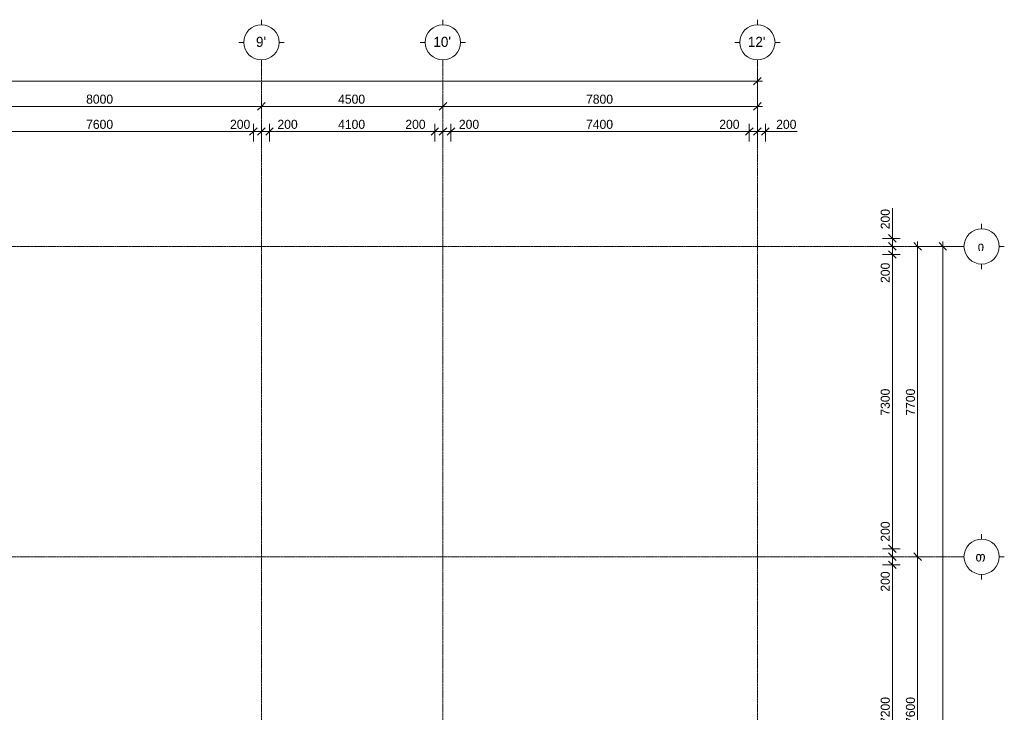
# Model space of a CAD drawing. Header units: millimetres. Extents: x -21725 to 46725, y -1855 to 59063.
# Tile 9 of 9: x 22304 to 46725, y 31540 to 48725. Entities that reach past the tile are written whole.
import ezdxf

# ---------------------------------------------------------------- set-up
doc = ezdxf.new("R2010")
doc.units = ezdxf.units.MM
doc.linetypes.add('StructuralPlan-G00$0$Grid Line', pattern=[22.225, 12.7, -3.175, 3.175, -3.175])
for name, color, linetype, lineweight in [('S - LINE', 7, 'Continuous', 20), ('StructuralPlan-G00$0$A-010-D_DIM', 7, 'Continuous', 5), ('StructuralPlan-G00$0$A-010-D_DIM-125', 7, 'Continuous', 5), ('StructuralPlan-G00$0$Z-030-M_GRID', 7, 'Continuous', 5), ('StructuralPlan-G00$0$Z-033_T_GRIDREF', 7, 'Continuous', 5)]:
    doc.layers.add(name, color=color, linetype=linetype, lineweight=lineweight)
doc.styles.add('StructuralPlan-G00$0$Cubicon', font='Cubicon.ttf', dxfattribs={"height": 250})
doc.styles.add('StructuralPlan-G00$0$Cubicon_1', font='Cubicon.ttf', dxfattribs={"height": 250})
doc.styles.add('StructuralPlan-G00$0$Cubicon_2', font='Cubicon.ttf', dxfattribs={"height": 225})
doc.dimstyles.new('StructuralPlan-G00$0$CUB_DIM_1_8', dxfattribs={"dimscale": 304.8, "dimtxt": 227.001572, "dimasz": 0.615157, "dimexe": 0.615157, "dimexo": 0.0625, "dimgap": 0, "dimtad": 1, "dimdec": 0, "dimzin": 0, "dimdsep": 46, "dimtxsty": 'StructuralPlan-G00$0$Cubicon_2', "dimblk1": 'StructuralPlan-G00$0$_Oblique', "dimblk2": 'StructuralPlan-G00$0$_Oblique', "dimsah": 1, "dimcen": 0.09, "dimdle": 0.410105, "dimazin": 0, "dimtfac": 1, "dimtdec": 4, "dimtix": 1, "dimtmove": 0, "dimatfit": 3, "dimfxl": 0.82021, "dimfxlon": 1, "dimtvp": 1, "dimtolj": 1, "dimtzin": 0, "dimarcsym": 2})
doc.dimstyles.new('StructuralPlan-G00$0$CUB_DIM_1_8_1', dxfattribs={"dimscale": 304.8, "dimtxt": 227.001572, "dimasz": 0.615157, "dimexe": 0.615157, "dimexo": 0.0625, "dimgap": 0, "dimtad": 1, "dimdec": 0, "dimzin": 0, "dimdsep": 46, "dimtxsty": 'StructuralPlan-G00$0$Cubicon_2', "dimblk1": 'StructuralPlan-G00$0$_Oblique', "dimblk2": 'StructuralPlan-G00$0$_Oblique', "dimsah": 1, "dimcen": 0.09, "dimdle": 0.410105, "dimazin": 0, "dimtfac": 1, "dimtdec": 4, "dimtix": 1, "dimtmove": 1, "dimatfit": 3, "dimfxl": 0.82021, "dimfxlon": 1, "dimtvp": 1, "dimtolj": 1, "dimtzin": 0, "dimarcsym": 2})

# ---------------------------------------------------------------- blocks, each defined once
blk = doc.blocks.new('StructuralPlan-G00$0$Grid - 00_CUB_ღერძის თავი-752507-G00')
at = {"layer": 'StructuralPlan-G00$0$Z-033_T_GRIDREF'}
for p, q in [((0, 3.5), (0, 4.5)), ((-3.5, 0), (-4.5, 0)), ((3.5, 0), (4.5, 0)), ((0, -3.5), (0, -4.5))]:
    blk.add_line(p, q, dxfattribs=at)
blk.add_circle((0, 0), 3.5, dxfattribs=at)
blk = doc.blocks.new('StructuralPlan-G00$0$DIMBLOCK1-G00')
at = {"layer": 'StructuralPlan-G00$0$A-010-D_DIM-125', "transparency": 16777216}
for p, q in [((45200, 43100), (44950, 43100)), ((45200, 43100), (45106, 43194)), ((45200, 17275), (45200, 43225)), ((45200, 43100), (45294, 43006)), ((45200, 43100), (45387, 43100)), ((45200, 17400), (44950, 17400)), ((45200, 17400), (45106, 17494)), ((45200, 17400), (45294, 17306)), ((45200, 17400), (45387, 17400))]:
    blk.add_line(p, q, dxfattribs=at)
at = {"layer": 'StructuralPlan-G00$0$A-010-D_DIM-125', "color": 0, "transparency": 16777216, "insert": (44909, 29813), "char_height": 225, "width": 1047.7, "attachment_point": 1, "rotation": 90, "line_spacing_factor": 0.931288, "style": 'StructuralPlan-G00$0$Cubicon_2'}
blk.add_mtext('25700', dxfattribs=at)
blk = doc.blocks.new('StructuralPlan-G00$0$_Oblique')
at = {"color": 0, "linetype": 'ByBlock', "lineweight": -2}
blk.add_line((-0.5, -0.5), (0.5, 0.5), dxfattribs=at)
blk = doc.blocks.new('StructuralPlan-G00$0$DIMBLOCK4-G00')
at = {"layer": 'StructuralPlan-G00$0$A-010-D_DIM-125', "transparency": 16777216}
for p, q in [((44575, 35400), (44481, 35494)), ((44575, 35400), (44325, 35400)), ((44575, 27800), (44575, 35400)), ((44575, 35400), (44669, 35306)), ((44575, 35400), (44763, 35400)), ((44575, 27800), (44481, 27894)), ((44575, 27800), (44325, 27800)), ((44575, 27800), (44669, 27706)), ((44575, 27800), (44763, 27800))]:
    blk.add_line(p, q, dxfattribs=at)
at = {"layer": 'StructuralPlan-G00$0$A-010-D_DIM-125', "color": 0, "transparency": 16777216, "insert": (44284, 31251), "char_height": 225, "width": 838.16, "attachment_point": 1, "rotation": 90, "line_spacing_factor": 0.931288, "style": 'StructuralPlan-G00$0$Cubicon_2'}
blk.add_mtext('7600', dxfattribs=at)
blk = doc.blocks.new('StructuralPlan-G00$0$DIMBLOCK5-G00')
at = {"layer": 'StructuralPlan-G00$0$A-010-D_DIM-125', "transparency": 16777216}
for p, q in [((44575, 43100), (44325, 43100)), ((44575, 43100), (44481, 43194)), ((44575, 35400), (44575, 43225)), ((44575, 43100), (44669, 43006)), ((44575, 43100), (44763, 43100)), ((44575, 35400), (44481, 35494)), ((44575, 35400), (44325, 35400)), ((44575, 35400), (44669, 35306)), ((44575, 35400), (44763, 35400))]:
    blk.add_line(p, q, dxfattribs=at)
at = {"layer": 'StructuralPlan-G00$0$A-010-D_DIM-125', "color": 0, "transparency": 16777216, "insert": (44284, 38901), "char_height": 225, "width": 838.16, "attachment_point": 1, "rotation": 90, "line_spacing_factor": 0.931288, "style": 'StructuralPlan-G00$0$Cubicon_2'}
blk.add_mtext('7700', dxfattribs=at)
blk = doc.blocks.new('StructuralPlan-G00$0$DIMBLOCK6-G00')
at = {"layer": 'StructuralPlan-G00$0$A-010-D_DIM-125', "transparency": 16777216}
for p, q in [((-16100, 47200), (-16100, 47387)), ((40600, 47200), (40600, 47387)), ((-16225, 47200), (40725, 47200)), ((-16100, 47200), (-16194, 47106)), ((-16100, 47200), (-16006, 47294)), ((-16100, 47200), (-16100, 46390)), ((40600, 47200), (40506, 47106)), ((40600, 47200), (40694, 47294)), ((40600, 47200), (40600, 46761))]:
    blk.add_line(p, q, dxfattribs=at)
at = {"layer": 'StructuralPlan-G00$0$A-010-D_DIM-125', "color": 0, "transparency": 16777216, "insert": (11813, 47491), "char_height": 225, "width": 1047.7, "attachment_point": 1, "line_spacing_factor": 0.931288, "style": 'StructuralPlan-G00$0$Cubicon_2'}
blk.add_mtext('56700', dxfattribs=at)
blk = doc.blocks.new('StructuralPlan-G00$0$DIMBLOCK14-G00')
at = {"layer": 'StructuralPlan-G00$0$A-010-D_DIM-125', "transparency": 16777216}
for p, q in [((20300, 46575), (20300, 46762)), ((20300, 46575), (20394, 46669)), ((28300, 46575), (28300, 46825)), ((28300, 46575), (28394, 46669)), ((20300, 46575), (20206, 46481)), ((20300, 46575), (28300, 46575)), ((20300, 46575), (20300, 46266)), ((28300, 46575), (28206, 46481)), ((28300, 46575), (28300, 46387))]:
    blk.add_line(p, q, dxfattribs=at)
at = {"layer": 'StructuralPlan-G00$0$A-010-D_DIM-125', "color": 0, "transparency": 16777216, "insert": (23951, 46866), "char_height": 225, "width": 838.16, "attachment_point": 1, "line_spacing_factor": 0.931288, "style": 'StructuralPlan-G00$0$Cubicon_2'}
blk.add_mtext('8000', dxfattribs=at)
blk = doc.blocks.new('StructuralPlan-G00$0$DIMBLOCK15-G00')
at = {"layer": 'StructuralPlan-G00$0$A-010-D_DIM-125', "transparency": 16777216}
for p, q in [((28300, 46575), (28300, 46825)), ((28300, 46575), (28394, 46669)), ((32800, 46575), (32800, 46825)), ((32800, 46575), (32894, 46669)), ((28300, 46575), (28206, 46481)), ((28300, 46575), (32800, 46575)), ((28300, 46575), (28300, 46387)), ((32800, 46575), (32706, 46481)), ((32800, 46575), (32800, 46387))]:
    blk.add_line(p, q, dxfattribs=at)
at = {"layer": 'StructuralPlan-G00$0$A-010-D_DIM-125', "color": 0, "transparency": 16777216, "insert": (30201, 46866), "char_height": 225, "width": 838.16, "attachment_point": 1, "line_spacing_factor": 0.931288, "style": 'StructuralPlan-G00$0$Cubicon_2'}
blk.add_mtext('4500', dxfattribs=at)
blk = doc.blocks.new('StructuralPlan-G00$0$DIMBLOCK16-G00')
at = {"layer": 'StructuralPlan-G00$0$A-010-D_DIM-125', "transparency": 16777216}
for p, q in [((32800, 46575), (32800, 46825)), ((32800, 46575), (32894, 46669)), ((40600, 46575), (40600, 46762)), ((40600, 46575), (40694, 46669)), ((32800, 46575), (32706, 46481)), ((32800, 46575), (40725, 46575)), ((32800, 46575), (32800, 46387)), ((40600, 46575), (40506, 46481)), ((40600, 46575), (40600, 46136))]:
    blk.add_line(p, q, dxfattribs=at)
at = {"layer": 'StructuralPlan-G00$0$A-010-D_DIM-125', "color": 0, "transparency": 16777216, "insert": (36351, 46866), "char_height": 225, "width": 838.16, "attachment_point": 1, "line_spacing_factor": 0.931288, "style": 'StructuralPlan-G00$0$Cubicon_2'}
blk.add_mtext('7800', dxfattribs=at)
blk = doc.blocks.new('StructuralPlan-G00$0$DIMBLOCK45-G00')
at = {"layer": 'StructuralPlan-G00$0$A-010-D_DIM-125', "transparency": 16777216}
for p, q in [((20500, 45950), (20406, 45856)), ((20500, 45950), (20500, 46137)), ((20500, 45950), (20594, 46044)), ((20500, 45950), (28100, 45950)), ((20500, 45950), (20500, 45700)), ((28100, 45950), (28006, 45856)), ((28100, 45950), (28100, 46137)), ((28100, 45950), (28194, 46044)), ((28100, 45950), (28100, 45700))]:
    blk.add_line(p, q, dxfattribs=at)
at = {"layer": 'StructuralPlan-G00$0$A-010-D_DIM-125', "color": 0, "transparency": 16777216, "insert": (23951, 46241), "char_height": 225, "width": 838.16, "attachment_point": 1, "line_spacing_factor": 0.931288, "style": 'StructuralPlan-G00$0$Cubicon_2'}
blk.add_mtext('7600', dxfattribs=at)
blk = doc.blocks.new('StructuralPlan-G00$0$DIMBLOCK46-G00')
at = {"layer": 'StructuralPlan-G00$0$A-010-D_DIM-125', "transparency": 16777216}
for p, q in [((27521, 45950), (28170, 45950)), ((28100, 45950), (28006, 45856)), ((28100, 45950), (28100, 46137)), ((28100, 45950), (28194, 46044)), ((28100, 45950), (28300, 45950)), ((28100, 45950), (28100, 45700)), ((28170, 45950), (28200, 45950)), ((28300, 45950), (28206, 45856)), ((28300, 45950), (28300, 46137)), ((28300, 45950), (28394, 46044)), ((28300, 45950), (28300, 45641))]:
    blk.add_line(p, q, dxfattribs=at)
at = {"layer": 'StructuralPlan-G00$0$A-010-D_DIM-125', "color": 0, "transparency": 16777216, "insert": (27521, 46241), "char_height": 225, "width": 628.62, "attachment_point": 1, "line_spacing_factor": 0.931288, "style": 'StructuralPlan-G00$0$Cubicon_2'}
blk.add_mtext('200', dxfattribs=at)
blk = doc.blocks.new('StructuralPlan-G00$0$DIMBLOCK47-G00')
at = {"layer": 'StructuralPlan-G00$0$A-010-D_DIM-125', "transparency": 16777216}
for p, q in [((28300, 45950), (28206, 45856)), ((28300, 45950), (28300, 46137)), ((28300, 45950), (28394, 46044)), ((28300, 45950), (28500, 45950)), ((28300, 45950), (28300, 45641)), ((28572, 45950), (28400, 45950)), ((28500, 45950), (28406, 45856)), ((28500, 45950), (28500, 46137)), ((28500, 45950), (28594, 46044)), ((28500, 45950), (28500, 45700)), ((29221, 45950), (28572, 45950))]:
    blk.add_line(p, q, dxfattribs=at)
at = {"layer": 'StructuralPlan-G00$0$A-010-D_DIM-125', "color": 0, "transparency": 16777216, "insert": (28697, 46241), "char_height": 225, "width": 628.62, "attachment_point": 1, "line_spacing_factor": 0.931288, "style": 'StructuralPlan-G00$0$Cubicon_2'}
blk.add_mtext('200', dxfattribs=at)
blk = doc.blocks.new('StructuralPlan-G00$0$DIMBLOCK48-G00')
at = {"layer": 'StructuralPlan-G00$0$A-010-D_DIM-125', "transparency": 16777216}
for p, q in [((28500, 45950), (28406, 45856)), ((28500, 45950), (28500, 46137)), ((28500, 45950), (28594, 46044)), ((28500, 45950), (32600, 45950)), ((28500, 45950), (28500, 45700)), ((32600, 45950), (32506, 45856)), ((32600, 45950), (32600, 46137)), ((32600, 45950), (32694, 46044)), ((32600, 45950), (32600, 45700))]:
    blk.add_line(p, q, dxfattribs=at)
at = {"layer": 'StructuralPlan-G00$0$A-010-D_DIM-125', "color": 0, "transparency": 16777216, "insert": (30201, 46241), "char_height": 225, "width": 838.16, "attachment_point": 1, "line_spacing_factor": 0.931288, "style": 'StructuralPlan-G00$0$Cubicon_2'}
blk.add_mtext('4100', dxfattribs=at)
blk = doc.blocks.new('StructuralPlan-G00$0$DIMBLOCK49-G00')
at = {"layer": 'StructuralPlan-G00$0$A-010-D_DIM-125', "transparency": 16777216}
for p, q in [((31869, 45950), (32518, 45950)), ((32600, 45950), (32506, 45856)), ((32518, 45950), (32700, 45950)), ((32600, 45950), (32600, 46137)), ((32600, 45950), (32694, 46044)), ((32600, 45950), (32800, 45950)), ((32600, 45950), (32600, 45700)), ((32800, 45950), (32706, 45856)), ((32800, 45950), (32800, 46137)), ((32800, 45950), (32894, 46044)), ((32800, 45950), (32800, 45641))]:
    blk.add_line(p, q, dxfattribs=at)
at = {"layer": 'StructuralPlan-G00$0$A-010-D_DIM-125', "color": 0, "transparency": 16777216, "insert": (31869, 46241), "char_height": 225, "width": 628.62, "attachment_point": 1, "line_spacing_factor": 0.931288, "style": 'StructuralPlan-G00$0$Cubicon_2'}
blk.add_mtext('200', dxfattribs=at)
blk = doc.blocks.new('StructuralPlan-G00$0$DIMBLOCK50-G00')
at = {"layer": 'StructuralPlan-G00$0$A-010-D_DIM-125', "transparency": 16777216}
for p, q in [((32800, 45950), (32706, 45856)), ((32800, 45950), (32800, 46137)), ((32800, 45950), (32894, 46044)), ((32800, 45950), (33000, 45950)), ((32800, 45950), (32800, 45641)), ((33072, 45950), (32900, 45950)), ((33000, 45950), (32906, 45856)), ((33000, 45950), (33000, 46137)), ((33000, 45950), (33094, 46044)), ((33000, 45950), (33000, 45700)), ((33721, 45950), (33072, 45950))]:
    blk.add_line(p, q, dxfattribs=at)
at = {"layer": 'StructuralPlan-G00$0$A-010-D_DIM-125', "color": 0, "transparency": 16777216, "insert": (33197, 46241), "char_height": 225, "width": 628.62, "attachment_point": 1, "line_spacing_factor": 0.931288, "style": 'StructuralPlan-G00$0$Cubicon_2'}
blk.add_mtext('200', dxfattribs=at)
blk = doc.blocks.new('StructuralPlan-G00$0$DIMBLOCK51-G00')
at = {"layer": 'StructuralPlan-G00$0$A-010-D_DIM-125', "transparency": 16777216}
for p, q in [((33000, 45950), (32906, 45856)), ((33000, 45950), (33000, 46137)), ((33000, 45950), (33094, 46044)), ((33000, 45950), (40400, 45950)), ((33000, 45950), (33000, 45700)), ((40400, 45950), (40306, 45856)), ((40400, 45950), (40400, 46137)), ((40400, 45950), (40494, 46044)), ((40400, 45950), (40400, 45700))]:
    blk.add_line(p, q, dxfattribs=at)
at = {"layer": 'StructuralPlan-G00$0$A-010-D_DIM-125', "color": 0, "transparency": 16777216, "insert": (36351, 46241), "char_height": 225, "width": 838.16, "attachment_point": 1, "line_spacing_factor": 0.931288, "style": 'StructuralPlan-G00$0$Cubicon_2'}
blk.add_mtext('7400', dxfattribs=at)
blk = doc.blocks.new('StructuralPlan-G00$0$DIMBLOCK52-G00')
at = {"layer": 'StructuralPlan-G00$0$A-010-D_DIM-125', "transparency": 16777216}
for p, q in [((39655, 45950), (40304, 45950)), ((40304, 45950), (40500, 45950)), ((40400, 45950), (40306, 45856)), ((40400, 45950), (40400, 46137)), ((40400, 45950), (40494, 46044)), ((40400, 45950), (40600, 45950)), ((40400, 45950), (40400, 45700)), ((40600, 45950), (40506, 45856)), ((40600, 45950), (40600, 46137)), ((40600, 45950), (40694, 46044)), ((40600, 45950), (40600, 45641))]:
    blk.add_line(p, q, dxfattribs=at)
at = {"layer": 'StructuralPlan-G00$0$A-010-D_DIM-125', "color": 0, "transparency": 16777216, "insert": (39655, 46241), "char_height": 225, "width": 628.62, "attachment_point": 1, "line_spacing_factor": 0.931288, "style": 'StructuralPlan-G00$0$Cubicon_2'}
blk.add_mtext('200', dxfattribs=at)
blk = doc.blocks.new('StructuralPlan-G00$0$DIMBLOCK53-G00')
at = {"layer": 'StructuralPlan-G00$0$A-010-D_DIM-125', "transparency": 16777216}
for p, q in [((40600, 45950), (40506, 45856)), ((40600, 45950), (40600, 46137)), ((40600, 45950), (40694, 46044)), ((40600, 45950), (40925, 45950)), ((40600, 45950), (40600, 45641)), ((40942, 45950), (40700, 45950)), ((40800, 45950), (40706, 45856)), ((40800, 45950), (40800, 46137)), ((40800, 45950), (40894, 46044)), ((40800, 45950), (40800, 45700)), ((41591, 45950), (40942, 45950))]:
    blk.add_line(p, q, dxfattribs=at)
at = {"layer": 'StructuralPlan-G00$0$A-010-D_DIM-125', "color": 0, "transparency": 16777216, "insert": (41067, 46241), "char_height": 225, "width": 628.62, "attachment_point": 1, "line_spacing_factor": 0.931288, "style": 'StructuralPlan-G00$0$Cubicon_2'}
blk.add_mtext('200', dxfattribs=at)
blk = doc.blocks.new('StructuralPlan-G00$0$DIMBLOCK60-G00')
at = {"layer": 'StructuralPlan-G00$0$A-010-D_DIM-125', "transparency": 16777216}
for p, q in [((43950, 35200), (43700, 35200)), ((43950, 35200), (43856, 35294)), ((43950, 28000), (43950, 35200)), ((43950, 35200), (44044, 35106)), ((43950, 35200), (44138, 35200)), ((43950, 28000), (43856, 28094)), ((43950, 28000), (43700, 28000)), ((43950, 28000), (44044, 27906)), ((43950, 28000), (44138, 28000))]:
    blk.add_line(p, q, dxfattribs=at)
at = {"layer": 'StructuralPlan-G00$0$A-010-D_DIM-125', "color": 0, "transparency": 16777216, "insert": (43659, 31251), "char_height": 225, "width": 838.16, "attachment_point": 1, "rotation": 90, "line_spacing_factor": 0.931288, "style": 'StructuralPlan-G00$0$Cubicon_2'}
blk.add_mtext('7200', dxfattribs=at)
blk = doc.blocks.new('StructuralPlan-G00$0$DIMBLOCK61-G00')
at = {"layer": 'StructuralPlan-G00$0$A-010-D_DIM-125', "transparency": 16777216}
for p, q in [((43950, 35400), (43856, 35494)), ((43950, 35400), (43700, 35400)), ((43950, 35200), (43700, 35200)), ((43950, 35200), (43856, 35294)), ((43950, 35200), (43950, 35400)), ((43950, 35400), (44044, 35306)), ((43950, 35400), (44138, 35400)), ((43950, 35183), (43950, 35300)), ((43950, 35200), (44044, 35106)), ((43950, 35200), (44138, 35200)), ((43950, 34534), (43950, 35183))]:
    blk.add_line(p, q, dxfattribs=at)
at = {"layer": 'StructuralPlan-G00$0$A-010-D_DIM-125', "color": 0, "transparency": 16777216, "insert": (43659, 34534), "char_height": 225, "width": 628.62, "attachment_point": 1, "rotation": 90, "line_spacing_factor": 0.931288, "style": 'StructuralPlan-G00$0$Cubicon_2'}
blk.add_mtext('200', dxfattribs=at)
blk = doc.blocks.new('StructuralPlan-G00$0$DIMBLOCK62-G00')
at = {"layer": 'StructuralPlan-G00$0$A-010-D_DIM-125', "transparency": 16777216}
for p, q in [((43950, 36297), (43950, 35649)), ((43950, 35600), (43856, 35694)), ((43950, 35600), (43700, 35600)), ((43950, 35400), (43856, 35494)), ((43950, 35649), (43950, 35500)), ((43950, 35400), (43950, 35600)), ((43950, 35600), (44044, 35506)), ((43950, 35600), (44138, 35600)), ((43950, 35400), (43700, 35400)), ((43950, 35400), (44044, 35306)), ((43950, 35400), (44138, 35400))]:
    blk.add_line(p, q, dxfattribs=at)
at = {"layer": 'StructuralPlan-G00$0$A-010-D_DIM-125', "color": 0, "transparency": 16777216, "insert": (43659, 35774), "char_height": 225, "width": 628.62, "attachment_point": 1, "rotation": 90, "line_spacing_factor": 0.931288, "style": 'StructuralPlan-G00$0$Cubicon_2'}
blk.add_mtext('200', dxfattribs=at)
blk = doc.blocks.new('StructuralPlan-G00$0$DIMBLOCK63-G00')
at = {"layer": 'StructuralPlan-G00$0$A-010-D_DIM-125', "transparency": 16777216}
for p, q in [((43950, 42900), (43856, 42994)), ((43950, 42900), (43700, 42900)), ((43950, 35600), (43950, 42900)), ((43950, 42900), (44044, 42806)), ((43950, 42900), (44138, 42900)), ((43950, 35600), (43856, 35694)), ((43950, 35600), (43700, 35600)), ((43950, 35600), (44044, 35506)), ((43950, 35600), (44138, 35600))]:
    blk.add_line(p, q, dxfattribs=at)
at = {"layer": 'StructuralPlan-G00$0$A-010-D_DIM-125', "color": 0, "transparency": 16777216, "insert": (43659, 38901), "char_height": 225, "width": 838.16, "attachment_point": 1, "rotation": 90, "line_spacing_factor": 0.931288, "style": 'StructuralPlan-G00$0$Cubicon_2'}
blk.add_mtext('7300', dxfattribs=at)
blk = doc.blocks.new('StructuralPlan-G00$0$DIMBLOCK64-G00')
at = {"layer": 'StructuralPlan-G00$0$A-010-D_DIM-125', "transparency": 16777216}
for p, q in [((43950, 43100), (43700, 43100)), ((43950, 43100), (43856, 43194)), ((43950, 42900), (43856, 42994)), ((43950, 42900), (43950, 43100)), ((43950, 43100), (44044, 43006)), ((43950, 43100), (44138, 43100)), ((43950, 42843), (43950, 43000)), ((43950, 42900), (43700, 42900)), ((43950, 42900), (44044, 42806)), ((43950, 42900), (44138, 42900)), ((43950, 42194), (43950, 42843))]:
    blk.add_line(p, q, dxfattribs=at)
at = {"layer": 'StructuralPlan-G00$0$A-010-D_DIM-125', "color": 0, "transparency": 16777216, "insert": (43659, 42194), "char_height": 225, "width": 628.62, "attachment_point": 1, "rotation": 90, "line_spacing_factor": 0.931288, "style": 'StructuralPlan-G00$0$Cubicon_2'}
blk.add_mtext('200', dxfattribs=at)
blk = doc.blocks.new('StructuralPlan-G00$0$DIMBLOCK65-G00')
at = {"layer": 'StructuralPlan-G00$0$A-010-D_DIM-125', "transparency": 16777216}
for p, q in [((43950, 44050), (43950, 43401)), ((43950, 43300), (43700, 43300)), ((43950, 43300), (43856, 43394)), ((43950, 43100), (43950, 43425)), ((43950, 43401), (43950, 43200)), ((43950, 43300), (44044, 43206)), ((43950, 43300), (44138, 43300)), ((43950, 43100), (43700, 43100)), ((43950, 43100), (43856, 43194)), ((43950, 43100), (44044, 43006)), ((43950, 43100), (44138, 43100))]:
    blk.add_line(p, q, dxfattribs=at)
at = {"layer": 'StructuralPlan-G00$0$A-010-D_DIM-125', "color": 0, "transparency": 16777216, "insert": (43659, 43526), "char_height": 225, "width": 628.62, "attachment_point": 1, "rotation": 90, "line_spacing_factor": 0.931288, "style": 'StructuralPlan-G00$0$Cubicon_2'}
blk.add_mtext('200', dxfattribs=at)
blk = doc.blocks.new('StructuralPlan-G00')
at = {"layer": 'StructuralPlan-G00$0$Z-030-M_GRID', "linetype": 'StructuralPlan-G00$0$Grid Line'}
for p, q in [((28300, 47600), (28300, 14355.5)), ((32800, 47600), (32800, 14355.5)), ((40600, 47600), (40600, 14355.5)), ((45600, 43100), (-20600, 43100)), ((45600, 35400), (-20600, 35400))]:
    blk.add_line(p, q, dxfattribs=at)
at = {"layer": 'StructuralPlan-G00$0$Z-033_T_GRIDREF', "xscale": 125, "yscale": 125, "zscale": 125}
for p, rotation in [((28300, 48162.5), 180), ((32800, 48162.5), 180), ((40600, 48162.5), 180), ((46162.5, 43100), 89.99999999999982), ((46162.5, 35400), 89.99999999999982)]:
    blk.add_blockref('StructuralPlan-G00$0$Grid - 00_CUB_ღერძის თავი-752507-G00', p, dxfattribs=dict(at, rotation=rotation))
at = {"layer": 'StructuralPlan-G00$0$Z-033_T_GRIDREF', "char_height": 250, "attachment_point": 1}
for s, insert, width, style in [("9'", (28163.9, 48299.8), 320.675, 'StructuralPlan-G00$0$Cubicon_1'), ("10'", (32564.5, 48299.8), 561.181, 'StructuralPlan-G00$0$Cubicon_1'), ("12'", (40364.5, 48299.8), 561.181, 'StructuralPlan-G00$0$Cubicon_1'), ('\\fCubicon|b0|i0|c254|p2|;ი', (46062.6, 43233.9), 240.506, 'StructuralPlan-G00$0$Cubicon'), ('\\fCubicon|b0|i0|c254|p2|;თ', (46008.2, 35533.9), 370.78, 'StructuralPlan-G00$0$Cubicon')]:
    blk.add_mtext(s, dxfattribs=dict(at, insert=insert, width=width, style=style))
at = {"layer": 'StructuralPlan-G00$0$A-010-D_DIM'}
for base, p1, p2, override, picture, middle in [((40600, 47200), (-16100, 46389.6), (40600, 46760.9), {"dimpost": '<>', "dimfxl": 56701.21598}, 'StructuralPlan-G00$0$DIMBLOCK6-G00', (12250, 47314.8)), ((28300, 46575), (20300, 46266.3), (28300, 46825), {"dimpost": '<>', "dimfxl": 8019.483465}, 'StructuralPlan-G00$0$DIMBLOCK14-G00', (24300, 46689.8)), ((32800, 46575), (28300, 46825), (32800, 46825), {"dimpost": '<>', "dimfxl": 4499.999976}, 'StructuralPlan-G00$0$DIMBLOCK15-G00', (30550, 46689.8)), ((40600, 46575), (32800, 46825), (40600, 46135.9), {"dimpost": '<>', "dimfxl": 7830.380429}, 'StructuralPlan-G00$0$DIMBLOCK16-G00', (36700, 46689.8)), ((28100, 45950), (20500, 45700), (28100, 45700), {"dimpost": '<>', "dimfxl": 7600}, 'StructuralPlan-G00$0$DIMBLOCK45-G00', (24300, 46064.8)), ((32600, 45950), (28500, 45700), (32600, 45700), {"dimpost": '<>', "dimfxl": 4099.999976}, 'StructuralPlan-G00$0$DIMBLOCK48-G00', (30550, 46064.8)), ((40400, 45950), (33000, 45700), (40400, 45700), {"dimpost": '<>', "dimfxl": 7400.000036}, 'StructuralPlan-G00$0$DIMBLOCK51-G00', (36700, 46064.8))]:
    dim = blk.add_linear_dim(base=base, p1=p1, p2=p2, dimstyle='StructuralPlan-G00$0$CUB_DIM_1_8', override=override, dxfattribs=at)
    dim.commit()
    dim.dimension.update_dxf_attribs({"geometry": picture, "text_midpoint": middle})
for base, p1, p2, picture, middle in [((28300, 45950), (28100, 45700), (28300, 45641.3), 'StructuralPlan-G00$0$DIMBLOCK46-G00', (27835.3, 46091.4)), ((28500, 45950), (28300, 45641.3), (28500, 45700), 'StructuralPlan-G00$0$DIMBLOCK47-G00', (29011.5, 46091.4)), ((32800, 45950), (32600, 45700), (32800, 45641.3), 'StructuralPlan-G00$0$DIMBLOCK49-G00', (32183.7, 46091.4)), ((33000, 45950), (32800, 45641.3), (33000, 45700), 'StructuralPlan-G00$0$DIMBLOCK50-G00', (33511.7, 46091.4)), ((40600, 45950), (40400, 45700), (40600, 45641.3), 'StructuralPlan-G00$0$DIMBLOCK52-G00', (39969.8, 46091.4)), ((40800, 45950), (40600, 45641.3), (40800, 45700), 'StructuralPlan-G00$0$DIMBLOCK53-G00', (41381.3, 46091.4))]:
    dim = blk.add_linear_dim(base=base, p1=p1, p2=p2, dimstyle='StructuralPlan-G00$0$CUB_DIM_1_8_1', override={"dimpost": '<>', "dimfxl": 208.428576}, dxfattribs=at)
    dim.commit()
    dim.dimension.update_dxf_attribs({"geometry": picture, "text_midpoint": middle, "dimtype": 128})
for base, p1, p2, picture, middle in [((43950, 43300), (43700, 43100), (43700, 43300), 'StructuralPlan-G00$0$DIMBLOCK65-G00', (43808.6, 43840.6)), ((43950, 43100), (43700, 42900), (43700, 43100), 'StructuralPlan-G00$0$DIMBLOCK64-G00', (43808.6, 42508.3)), ((43950, 35600), (43700, 35400), (43700, 35600), 'StructuralPlan-G00$0$DIMBLOCK62-G00', (43808.6, 36087.9)), ((43950, 35400), (43700, 35200), (43700, 35400), 'StructuralPlan-G00$0$DIMBLOCK61-G00', (43808.6, 34848.4))]:
    dim = blk.add_linear_dim(base=base, p1=p1, p2=p2, angle=90, dimstyle='StructuralPlan-G00$0$CUB_DIM_1_8_1', override={"dimpost": '<>', "dimfxl": 200}, dxfattribs=at)
    dim.commit()
    dim.dimension.update_dxf_attribs({"geometry": picture, "text_midpoint": middle, "dimtype": 128, "text_rotation": 90})
for base, p1, p2, override, picture, middle in [((43950, 42900), (43700, 35600), (43700, 42900), {"dimpost": '<>', "dimfxl": 7300}, 'StructuralPlan-G00$0$DIMBLOCK63-G00', (43835.1, 39250)), ((44575, 43100), (44325, 35400), (44325, 43100), {"dimpost": '<>', "dimfxl": 7700}, 'StructuralPlan-G00$0$DIMBLOCK5-G00', (44460.2, 39250)), ((45200, 43100), (44950, 17400), (44950, 43100), {"dimpost": '<>', "dimfxl": 25700}, 'StructuralPlan-G00$0$DIMBLOCK1-G00', (45085.2, 30250)), ((44575, 35400), (44325, 27800), (44325, 35400), {"dimpost": '<>', "dimfxl": 7600}, 'StructuralPlan-G00$0$DIMBLOCK4-G00', (44460.2, 31600)), ((43950, 35200), (43700, 28000), (43700, 35200), {"dimpost": '<>', "dimfxl": 7200}, 'StructuralPlan-G00$0$DIMBLOCK60-G00', (43835.2, 31600))]:
    dim = blk.add_linear_dim(base=base, p1=p1, p2=p2, angle=90, dimstyle='StructuralPlan-G00$0$CUB_DIM_1_8', override=override, dxfattribs=at)
    dim.commit()
    dim.dimension.update_dxf_attribs({"geometry": picture, "text_midpoint": middle})

msp = doc.modelspace()

# ---------------------------------------------------------------- block references
at = {"layer": 'S - LINE'}
msp.add_blockref('StructuralPlan-G00', (0, 0), dxfattribs=at)

doc.saveas('drawing.dxf')
